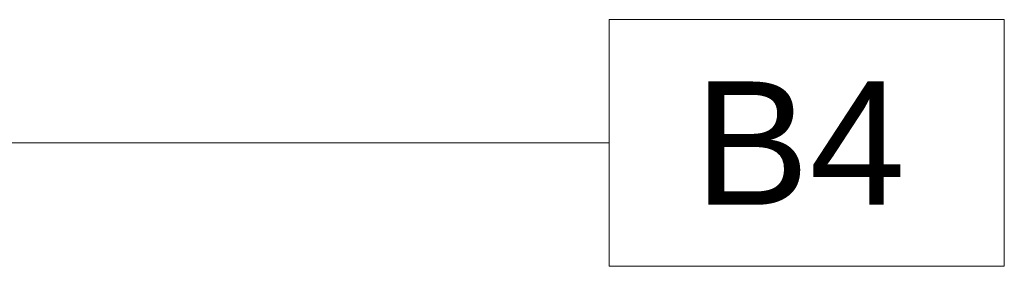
# Model space of a CAD drawing. Header units: metres. Extents: x -0.3 to 27.4, y -15.2 to 9.8.
# Tile 26 of 36: x 13.477 to 13.975, y -11.737 to -11.612. Entities that reach past the tile are written whole.
import ezdxf

# ---------------------------------------------------------------- set-up
doc = ezdxf.new("R2010")
doc.units = ezdxf.units.M
doc.layers.add('A-ANNO-KEYN', color=7, linetype='Continuous', lineweight=9)
doc.styles.add('Arial_5', font='arial.ttf', dxfattribs={"height": 0.0625})

# ---------------------------------------------------------------- blocks, each defined once
blk = doc.blocks.new('Identificador de nota-chave - Número da nota-chave - Enquadrada-2426861-ELEV_5')
at = {"layer": 'A-ANNO-KEYN'}
for p, q in [((-0.00825, -0.0025), (-0.00825, 0.0025)), ((-0.00825, 0.0025), (-0.00025, 0.0025)), ((-0.00025, 0.0025), (-0.00025, -0.0025)), ((-0.00825, -0.0025), (-0.00025, -0.0025))]:
    blk.add_line(p, q, dxfattribs=at)

msp = doc.modelspace()

# ---------------------------------------------------------------- linework, layer by layer
at = {"layer": 'A-ANNO-KEYN'}
msp.add_line((12.90114, -11.67407), (13.77491, -11.67407), dxfattribs=at)

# ---------------------------------------------------------------- block references
at = {"layer": 'A-ANNO-KEYN', "xscale": 24.99999999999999, "yscale": 24.99999999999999, "zscale": 24.99999999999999}
msp.add_blockref('Identificador de nota-chave - Número da nota-chave - Enquadrada-2426861-ELEV_5', (13.98116, -11.67407), dxfattribs=at)

# ---------------------------------------------------------------- texts
at = {"layer": 'A-ANNO-KEYN', "insert": (13.818, -11.64289), "char_height": 0.0625, "width": 0.12827, "attachment_point": 1, "style": 'Arial_5'}
msp.add_mtext('B4', dxfattribs=at)

doc.saveas('drawing.dxf')
